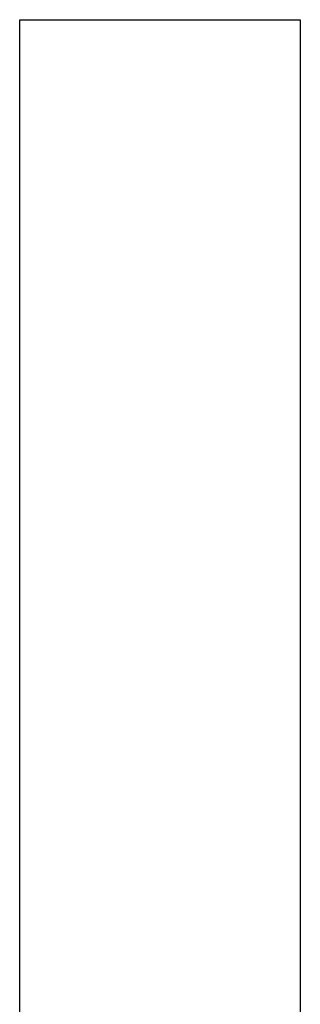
# Model space of a CAD drawing. Extents: x -55 to 3310, y -427 to 1727.
# Tile 20 of 79: x 997.166 to 997.7, y 530.692 to 532.566. Entities that reach past the tile are written whole.
import ezdxf

# ---------------------------------------------------------------- set-up
doc = ezdxf.new("R2010")
doc.units = 0
doc.linetypes.add('DURCHGEHEND', pattern=[0])
doc.layers.add('KF_PASSIO_SUB_15_FRONT', color=7, linetype='DURCHGEHEND')

# ---------------------------------------------------------------- blocks, each defined once
blk = doc.blocks.new('KF_PASSIO_SUB_15_FRONT')
at = {"layer": 'KF_PASSIO_SUB_15_FRONT'}
for p, q in [((-233.1175, -391.7492), (-233.1175, -389.1971)), ((-233.1175, -389.1971), (-232.583, -389.1971)), ((-233.1175, -389.1971), (-232.583, -389.1971)), ((-233.1175, -391.7492), (-233.1175, -389.1971)), ((-232.583, -389.1971), (-232.583, -391.672)), ((-232.583, -389.1971), (-232.583, -391.672))]:
    blk.add_line(p, q, dxfattribs=at)

msp = doc.modelspace()

# ---------------------------------------------------------------- block references
at = {"layer": 'KF_PASSIO_SUB_15_FRONT'}
msp.add_blockref('KF_PASSIO_SUB_15_FRONT', (1230.2834, 921.7627), dxfattribs=at)

doc.saveas('drawing.dxf')
